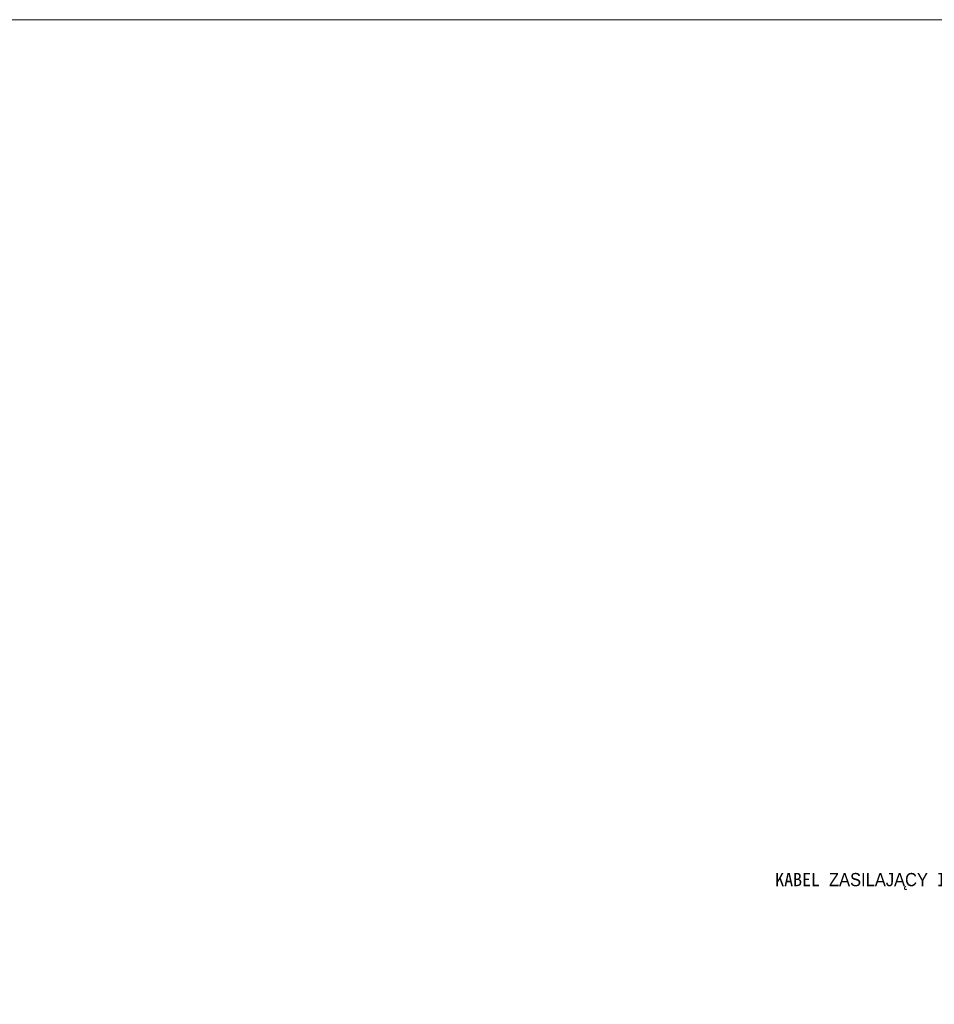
# Model space of a CAD drawing. Header units: millimetres. Extents: x -93597 to 292718, y -849320 to -636506.
# Tile 7 of 68: x -12367 to 22334, y -673858 to -636506. Entities that reach past the tile are written whole.
import ezdxf
from ezdxf.xclip import XClip

# ---------------------------------------------------------------- set-up
doc = ezdxf.new("R2010")
doc.units = ezdxf.units.MM
doc.header["$MEASUREMENT"] = 0
doc.header["$XCLIPFRAME"] = 0
for name, color, linetype, lineweight in [('Mapa Poniatowa - do zatwierdzenia (3)_39_0_Nr_pióra__1', 7, 'Continuous', 13), ('PZT_Nr_pióra__1', 7, 'Continuous', 13), ('PZT_Nr_pióra__101', 7, 'Continuous', 5)]:
    doc.layers.add(name, color=color, linetype=linetype, lineweight=lineweight)
doc.layers.add('PZT MDCP', color=7, linetype='Continuous')
doc.styles.add('GENERATED_STYLE_9', font='msgothic.ttc')
doc.dimstyles.new('GENERATED_STYLE__3', dxfattribs={"dimtxt": 0.18, "dimasz": 455.9999999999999, "dimexe": 0.18, "dimexo": 0.0625, "dimgap": 0.09, "dimtad": 0, "dimtih": 1, "dimtoh": 1, "dimdec": 4, "dimzin": 0, "dimdsep": 46, "dimcen": 0.09, "dimadec": 0, "dimazin": 0, "dimtfac": 1, "dimtdec": 4, "dimtmove": 0, "dimatfit": 3, "dimldrblk": 'ARROWHEAD_3', "dimfxl": 0, "dimtolj": 1, "dimtzin": 0, "dimarcsym": 0})
picture_1 = doc.add_image_def('image1.tif', size_in_pixel=(3509, 6496))

# ---------------------------------------------------------------- blocks, each defined once
blk = doc.blocks.new('Rysunek_1_39', base_point=(43898.51560258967, -710766.0255717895))
at = {"layer": 'Mapa Poniatowa - do zatwierdzenia (3)_39_0_Nr_pióra__1'}
image = blk.add_image(picture_1, insert=(-93596.6232862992, -636506.3033495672), size_in_units=(148519.44444444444, 274990.2777777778), rotation=-90.00000000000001, dxfattribs=at)
image.set_boundary_path([(-0.5, -0.5), (3508.5, 6495.5)])
blk = doc.blocks.new('ARROWHEAD_3')
at = {"color": 0, "linetype": 'Continuous', "lineweight": 0}
blk.add_line((0, 0), (-1, 0), dxfattribs=at)
at = {"color": 0, "linetype": 'Continuous', "lineweight": 0, "flags": 128}
blk.add_lwpolyline([(-1, 0.2679), (0, 0), (-1, -0.2679)], dxfattribs=at)

msp = doc.modelspace()

# ---------------------------------------------------------------- block references
at = {"layer": 'PZT MDCP', "linetype": 'Continuous'}
ref = msp.add_blockref('Rysunek_1_39', (43898.51560258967, -710766.0255717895), dxfattribs=at)
XClip(ref).set_block_clipping_path([(-93596.62328629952, -785025.7477940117), (181393.6544914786, -636506.3033495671)])

# ---------------------------------------------------------------- texts
at = {"layer": 'PZT_Nr_pióra__1', "linetype": 'Continuous', "insert": (30256.47913879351, -669523.7295971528), "char_height": 499.9999999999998, "attachment_point": 9, "style": 'GENERATED_STYLE_9'}
msp.add_mtext('\\A1;{\\fMS Gothic|b0|i0|c238|p49;KABEL ZASILAJĄCY I STEROWNICZY DO PYLONU}', dxfattribs=at)

# ---------------------------------------------------------------- leaders
at = {"layer": 'PZT_Nr_pióra__101', "linetype": 'Continuous', "annotation_type": 0, "has_hookline": 1, "hookline_direction": 1, "text_width": 12936.5}
msp.add_leader([(35033.69416662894, -681282.90613427), (30690.78606077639, -669523.7295971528), (30256.56913879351, -669523.7295971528)], dimstyle='GENERATED_STYLE__3', dxfattribs=at)

doc.saveas('drawing.dxf')
